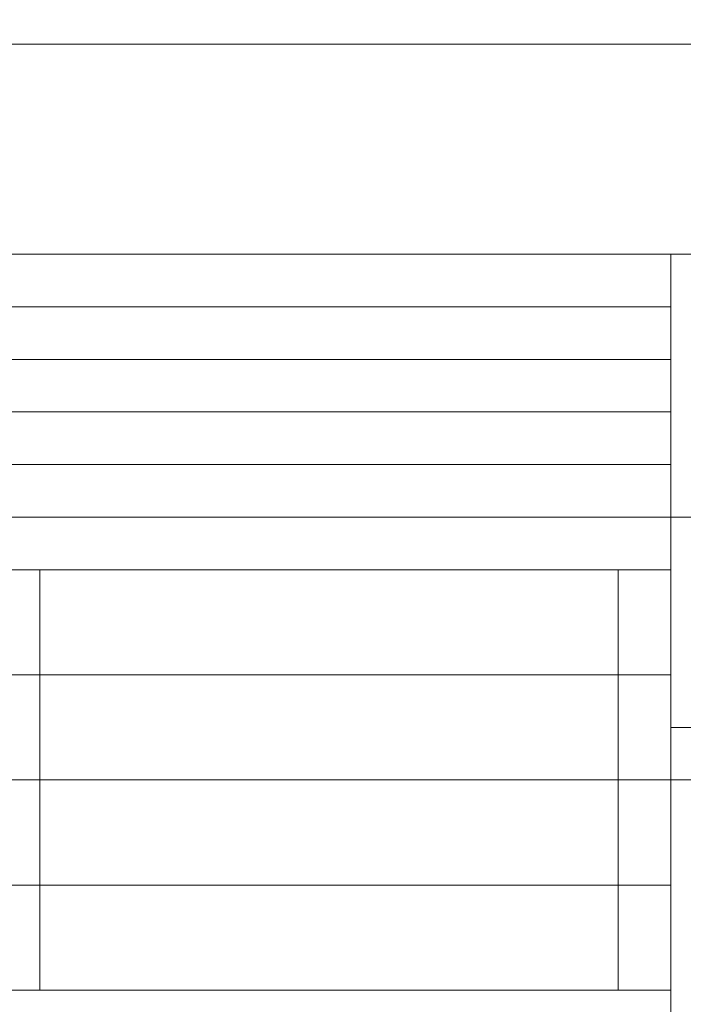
# Model space of a CAD drawing. Header units: inches. Extents: x -79624 to 52587, y -27526 to 10116.
# Tile 117 of 256: x 10073 to 10186, y -15232 to -15063. Entities that reach past the tile are written whole.
import ezdxf
from ezdxf import colors
from ezdxf.entities.mleader import LeaderData, LeaderLine
from ezdxf.math import Vec2, Vec3

# ---------------------------------------------------------------- set-up
doc = ezdxf.new("R2010")
doc.units = ezdxf.units.IN
doc.header["$MEASUREMENT"] = 0
doc.layers.add('- მექანიკური ნაწილი', color=7, linetype='Continuous', lineweight=18)
doc.layers.add('Dimensioning - General', color=7, linetype='Continuous')
doc.styles.add('CT', font='ARIALN.TTF', dxfattribs={"height": 200})
doc.styles.add('GENERATED_STYLE_1', font='txt')
doc.dimstyles.new('GENERATED_STYLE__1', dxfattribs={"dimtxt": 100, "dimasz": 76, "dimexe": 0.18, "dimexo": 0.0625, "dimgap": 0, "dimtad": 0, "dimdec": 0, "dimlfac": 0.1, "dimzin": 0, "dimdsep": 46, "dimtxsty": 'GENERATED_STYLE_1', "dimblk": 'ARROWHEAD_5', "dimblk1": 'ARROWHEAD_5', "dimblk2": 'ARROWHEAD_5', "dimcen": 0.09, "dimse1": 1, "dimse2": 1, "dimclrd": 7, "dimclre": 7, "dimclrt": 7, "dimadec": 0, "dimazin": 0, "dimtfac": 1, "dimtdec": 4, "dimtmove": 0, "dimatfit": 3, "dimfxl": 1, "dimtolj": 1, "dimtzin": 0, "dimarcsym": 0})
doc.dimstyles.new('GENERATED_STYLE__2', dxfattribs={"dimtxt": 100, "dimasz": 76, "dimexe": 0.18, "dimexo": 0.0625, "dimgap": 0, "dimtad": 0, "dimtih": 1, "dimtoh": 1, "dimdec": 0, "dimlfac": 0.1, "dimzin": 0, "dimdsep": 46, "dimtxsty": 'GENERATED_STYLE_1', "dimblk": 'ARROWHEAD_5', "dimblk1": 'ARROWHEAD_5', "dimblk2": 'ARROWHEAD_5', "dimcen": 0.09, "dimse1": 1, "dimse2": 1, "dimclrd": 7, "dimclre": 7, "dimclrt": 7, "dimadec": 0, "dimazin": 0, "dimtfac": 1, "dimtdec": 4, "dimtmove": 0, "dimatfit": 3, "dimfxl": 1, "dimtolj": 1, "dimtzin": 0, "dimarcsym": 0})

# ---------------------------------------------------------------- blocks, each defined once
blk = doc.blocks.new('ARROWHEAD_5')
at = {"linetype": 'Continuous', "lineweight": 0}
blk.add_hatch(color=0, dxfattribs=at).paths.add_polyline_path([(-1, 0.2679), (0, 0), (-1, -0.2679)])
at = {"color": 0, "linetype": 'Continuous', "lineweight": 0}
blk.add_line((0, 0), (-1, 0), dxfattribs=at)
blk = doc.blocks.new('*D249')
at = {"layer": 'Defpoints', "color": 0, "linetype": 'Continuous', "transparency": 16777216}
for p in [(358.56, 209.2), (25258.56, 209.2), (1258.56, -26125.72)]:
    blk.add_point(p, dxfattribs=at)
at = {"layer": 'Dimensioning - General', "color": 7, "linetype": 'Continuous', "lineweight": -2, "transparency": 16777216}
for p, q in [((358.56, 133.2), (358.56, -12795.72)), ((358.56, -26049.72), (358.56, -13148.1))]:
    blk.add_line(p, q, dxfattribs=at)
at = {"layer": 'Dimensioning - General', "color": 7, "linetype": 'Continuous', "lineweight": -2, "transparency": 16777216, "xscale": 76.00000000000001, "yscale": 76.00000000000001, "zscale": 76.00000000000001}
for p, rotation in [((358.56, 209.2), 90), ((358.56, -26125.72), 270)]:
    blk.add_blockref('ARROWHEAD_5', p, dxfattribs=dict(at, rotation=rotation))
at = {"layer": 'Dimensioning - General', "color": 7, "linetype": 'Continuous', "lineweight": 13, "transparency": 16777216, "insert": (358.56, -12971.91), "char_height": 100, "attachment_point": 5, "rotation": 90, "style": 'GENERATED_STYLE_1'}
blk.add_mtext('\\A1;2633', dxfattribs=at)
blk = doc.blocks.new('*D264')
at = {"layer": 'Defpoints', "color": 0, "linetype": 'Continuous', "transparency": 16777216}
for p in [(7428.97, -14429.12), (51186.63, -26125.72), (51186.63, -26425.72)]:
    blk.add_point(p, dxfattribs=at)
at = {"layer": 'Dimensioning - General', "color": 7, "linetype": 'Continuous', "lineweight": -2, "transparency": 16777216}
for p, q in [((7504.97, -26425.72), (29120.84, -26425.72)), ((51110.63, -26425.72), (29468.46, -26425.72))]:
    blk.add_line(p, q, dxfattribs=at)
at = {"layer": 'Dimensioning - General', "color": 7, "linetype": 'Continuous', "lineweight": -2, "transparency": 16777216, "xscale": 76.00000000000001, "yscale": 76.00000000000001, "zscale": 76.00000000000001, "rotation": 180}
blk.add_blockref('ARROWHEAD_5', (7428.97, -26425.72), dxfattribs=at)
at = {"layer": 'Dimensioning - General', "color": 7, "linetype": 'Continuous', "lineweight": -2, "transparency": 16777216, "xscale": 76.00000000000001, "yscale": 76.00000000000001, "zscale": 76.00000000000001}
blk.add_blockref('ARROWHEAD_5', (51186.63, -26425.72), dxfattribs=at)
at = {"layer": 'Dimensioning - General', "color": 7, "linetype": 'Continuous', "lineweight": 13, "transparency": 16777216, "insert": (29294.65, -26425.72), "char_height": 100, "attachment_point": 5, "style": 'GENERATED_STYLE_1'}
blk.add_mtext('\\A1;4376', dxfattribs=at)
blk = doc.blocks.new('*D276')
at = {"layer": 'Defpoints', "color": 0, "linetype": 'Continuous', "transparency": 16777216}
for p in [(7428.97, -14429.12), (51786.63, -14429.12), (4328.73, -18360.58)]:
    blk.add_point(p, dxfattribs=at)
at = {"layer": 'Dimensioning - General', "color": 7, "linetype": 'Continuous', "lineweight": -2, "transparency": 16777216}
for p, q in [((51786.63, -14505.12), (51786.63, -16274.38)), ((51786.63, -18284.58), (51786.63, -16531.53))]:
    blk.add_line(p, q, dxfattribs=at)
at = {"layer": 'Dimensioning - General', "color": 7, "linetype": 'Continuous', "lineweight": -2, "transparency": 16777216, "xscale": 76.00000000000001, "yscale": 76.00000000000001, "zscale": 76.00000000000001}
for p, rotation in [((51786.63, -14429.12), 90), ((51786.63, -18360.58), 270)]:
    blk.add_blockref('ARROWHEAD_5', p, dxfattribs=dict(at, rotation=rotation))
at = {"layer": 'Dimensioning - General', "color": 7, "linetype": 'Continuous', "lineweight": 13, "transparency": 16777216, "insert": (51786.63, -16402.95), "char_height": 100, "attachment_point": 5, "rotation": 90, "style": 'GENERATED_STYLE_1'}
blk.add_mtext('\\A1;393', dxfattribs=at)
blk = doc.blocks.new('_DotSmall')
at = {"color": 0, "linetype": 'ByBlock', "const_width": 0.5}
blk.add_lwpolyline([(-0.0625, 0, 1), (0.0625, 0, 1)], format="xyb", close=True, dxfattribs=at)

msp = doc.modelspace()

# ---------------------------------------------------------------- linework, layer by layer
at = {"layer": '- მექანიკური ნაწილი', "color": 7, "lineweight": 0}
for points in [[(9779.86434, -15031.67945), (10282.8579, -15031.67945), (10282.8579, -15004.73337), (10426.57034, -15004.73337), (10426.57034, -15031.67945), (10282.8579, -15031.67945), (10282.8579, -15004.73337), (10282.8579, -14968.80526), (10282.8579, -15004.73337), (10282.8579, -15031.67945), (10282.8579, -15004.73337), (10282.8579, -14968.80526), (10282.8579, -15004.73337), (10282.8579, -15031.67945), (10282.8579, -15067.60756), (9779.86434, -15067.60756)], [(9779.86434, -15031.67945), (10282.8579, -15031.67945), (10282.8579, -15067.60756), (9779.86434, -15067.60756)], [(9779.86434, -15103.53567), (9779.86434, -15067.60756), (10282.8579, -15067.60756)], [(9779.86434, -15103.53567), (10282.8579, -15103.53567), (10282.8579, -15067.60756), (10426.57034, -15067.60756)], [(9779.86434, -15067.60756), (10282.8579, -15067.60756), (10282.8579, -15103.53567), (9779.86434, -15103.53567)], [(9779.86434, -15148.44581), (9779.86434, -15103.53567), (10282.8579, -15103.53567)], [(9779.86434, -15103.53567), (10282.8579, -15103.53567), (10282.8579, -15148.44581), (9779.86434, -15148.44581)], [(10282.8579, -15148.44581), (9779.86434, -15148.44581)], [(9779.86434, -15193.35595), (9779.86434, -15148.44581), (10282.8579, -15148.44581)], [(9779.86434, -15193.35595), (10282.8579, -15193.35595), (10282.8579, -15148.44581), (9779.86434, -15148.44581)], [(10282.8579, -15193.35595), (9779.86434, -15193.35595)], [(10282.8579, -15355.03245), (10282.8579, -15319.10434), (10282.8579, -15274.1942), (10282.8579, -15238.26609), (10426.57034, -15238.26609), (10426.57034, -15274.1942), (10282.8579, -15274.1942), (10282.8579, -15238.26609), (10282.8579, -15193.35595), (10282.8579, -15247.24812), (10282.8579, -15292.15826), (10282.8579, -15337.0684), (10282.8579, -15292.15826), (10282.8579, -15247.24812), (10282.8579, -15193.35595), (10282.8579, -15238.26609), (10282.8579, -15193.35595), (9779.86434, -15193.35595)], [(9779.86434, -15193.35595), (10282.8579, -15193.35595), (10282.8579, -15238.26609), (9779.86434, -15238.26609)]]:
    msp.add_lwpolyline(points, dxfattribs=at)
at = {"layer": '- მექანიკური ნაწილი', "color": 155, "lineweight": 0, "true_color": 0x4a7095}
for points in [[(10184.05559, -15130.48176), (10184.05559, -15121.49973), (10184.05559, -15112.5177), (10184.05559, -15121.49973), (10184.05559, -15130.48176), (10184.05559, -15139.46378), (9896.6307, -15139.46378), (9896.6307, -15130.48176), (9869.68462, -15139.46378), (9869.68462, -15130.48176), (9896.6307, -15112.5177), (9896.6307, -15103.53567), (10184.05559, -15103.53567), (10184.05559, -15112.5177), (9896.6307, -15112.5177), (9896.6307, -15121.49973), (10184.05559, -15121.49973), (10184.05559, -15130.48176), (10184.05559, -15139.46378)], [(9896.6307, -15112.5177), (10184.05559, -15112.5177), (10184.05559, -15103.53567), (10184.05559, -15112.5177), (9896.6307, -15112.5177), (9896.6307, -15103.53567)], [(10184.05559, -15112.5177), (10184.05559, -15103.53567), (9896.6307, -15103.53567), (9896.6307, -15112.5177)], [(10184.05559, -15121.49973), (10184.05559, -15112.5177), (9896.6307, -15112.5177), (9896.6307, -15121.49973)], [(10184.05559, -15121.49973), (10184.05559, -15130.48176), (9896.6307, -15130.48176), (9896.6307, -15121.49973)], [(9896.6307, -15130.48176), (10184.05559, -15130.48176), (10184.05559, -15139.46378), (10184.05559, -15157.42784), (9896.6307, -15157.42784), (9896.6307, -15139.46378)], [(9896.6307, -15157.42784), (10184.05559, -15157.42784), (10184.05559, -15175.3919), (10184.05559, -15193.35595), (9896.6307, -15193.35595), (9896.6307, -15175.3919)], [(10175.07356, -15157.42784), (10076.27126, -15157.42784)], [(10175.07356, -15157.42784), (10076.27126, -15157.42784)], [(10175.07356, -15229.28406), (10076.27126, -15229.28406)], [(10175.07356, -15229.28406), (10076.27126, -15229.28406)]]:
    msp.add_lwpolyline(points, close=True, dxfattribs=at)
for points in [[(9896.6307, -15103.53567), (10184.05559, -15103.53567)], [(10184.05559, -15103.53567), (9896.6307, -15103.53567), (10184.05559, -15103.53567)], [(10184.05559, -15103.53567), (9896.6307, -15103.53567), (10184.05559, -15103.53567)], [(9896.6307, -15103.53567), (10184.05559, -15103.53567)], [(10184.05559, -15103.53567), (9896.6307, -15103.53567), (10184.05559, -15103.53567)], [(10184.05559, -15103.53567), (9896.6307, -15103.53567), (10184.05559, -15103.53567)], [(10184.05559, -15112.5177), (10184.05559, -15103.53567)], [(10184.05559, -15103.53567), (10184.05559, -15103.53567)], [(10184.05559, -15103.53567), (10184.05559, -15112.5177)], [(10184.05559, -15112.5177), (10184.05559, -15103.53567)], [(10184.05559, -15103.53567), (10184.05559, -15103.53567)], [(10184.05559, -15103.53567), (10184.05559, -15112.5177)], [(10184.05559, -15112.5177), (10184.05559, -15121.49973), (9896.6307, -15121.49973)], [(9896.6307, -15112.5177), (10184.05559, -15112.5177)], [(10184.05559, -15121.49973), (10184.05559, -15112.5177), (9896.6307, -15112.5177)], [(10184.05559, -15112.5177), (10184.05559, -15121.49973), (9896.6307, -15121.49973)], [(9896.6307, -15112.5177), (10184.05559, -15112.5177)], [(10184.05559, -15121.49973), (10184.05559, -15112.5177)], [(10184.05559, -15112.5177), (10184.05559, -15121.49973)], [(10184.05559, -15121.49973), (10184.05559, -15130.48176), (9896.6307, -15130.48176)], [(9896.6307, -15121.49973), (10184.05559, -15121.49973)], [(9896.6307, -15121.49973), (10184.05559, -15121.49973)], [(10184.05559, -15130.48176), (10184.05559, -15121.49973), (9896.6307, -15121.49973)], [(10184.05559, -15130.48176), (10184.05559, -15121.49973)], [(10184.05559, -15121.49973), (10184.05559, -15130.48176)], [(10184.05559, -15130.48176), (10184.05559, -15139.46378), (9896.6307, -15139.46378)], [(9896.6307, -15130.48176), (10184.05559, -15130.48176)], [(9896.6307, -15130.48176), (10184.05559, -15130.48176)], [(9896.6307, -15157.42784), (10184.05559, -15157.42784), (10184.05559, -15139.46378), (10184.05559, -15130.48176), (9896.6307, -15130.48176)], [(9896.6307, -15130.48176), (10184.05559, -15130.48176)], [(9896.6307, -15130.48176), (10184.05559, -15130.48176)], [(10184.05559, -15139.46378), (10184.05559, -15130.48176)], [(10184.05559, -15130.48176), (10184.05559, -15139.46378)], [(9896.6307, -15139.46378), (10184.05559, -15139.46378)], [(9896.6307, -15139.46378), (10184.05559, -15139.46378)], [(10184.05559, -15157.42784), (10184.05559, -15139.46378), (9896.6307, -15139.46378)], [(9896.6307, -15139.46378), (10184.05559, -15139.46378), (10184.05559, -15157.42784), (9896.6307, -15157.42784)], [(9896.6307, -15139.46378), (10184.05559, -15139.46378)], [(10184.05559, -15157.42784), (10184.05559, -15139.46378), (9896.6307, -15139.46378)], [(10184.05559, -15157.42784), (10184.05559, -15139.46378)], [(10184.05559, -15157.42784), (10184.05559, -15139.46378)], [(10184.05559, -15139.46378), (10184.05559, -15157.42784)], [(10184.05559, -15157.42784), (10184.05559, -15175.3919), (9896.6307, -15175.3919)], [(9896.6307, -15157.42784), (10184.05559, -15157.42784)], [(9896.6307, -15157.42784), (10184.05559, -15157.42784), (10184.05559, -15175.3919), (9896.6307, -15175.3919)], [(9896.6307, -15157.42784), (10184.05559, -15157.42784)], [(10184.05559, -15175.3919), (10184.05559, -15157.42784), (9896.6307, -15157.42784)], [(10076.27126, -15157.42784), (10076.27126, -15157.42784)], [(10076.27126, -15229.28406), (10076.27126, -15157.42784), (10076.27126, -15229.28406)], [(10076.27126, -15157.42784), (10076.27126, -15157.42784)], [(10076.27126, -15229.28406), (10076.27126, -15157.42784), (10076.27126, -15229.28406)], [(10175.07356, -15157.42784), (10175.07356, -15157.42784)], [(10175.07356, -15229.28406), (10175.07356, -15157.42784), (10175.07356, -15229.28406)], [(10175.07356, -15157.42784), (10175.07356, -15157.42784)], [(10175.07356, -15229.28406), (10175.07356, -15157.42784), (10175.07356, -15229.28406)], [(10184.05559, -15175.3919), (10184.05559, -15157.42784)], [(10184.05559, -15157.42784), (10184.05559, -15175.3919)], [(10184.05559, -15175.3919), (10184.05559, -15157.42784)], [(10184.05559, -15157.42784), (10184.05559, -15175.3919)], [(10184.05559, -15175.3919), (10184.05559, -15193.35595), (9896.6307, -15193.35595)], [(9896.6307, -15175.3919), (10184.05559, -15175.3919)], [(9896.6307, -15175.3919), (10184.05559, -15175.3919)], [(9896.6307, -15175.3919), (10184.05559, -15175.3919)], [(9896.6307, -15175.3919), (10184.05559, -15175.3919), (10184.05559, -15193.35595), (10184.05559, -15175.3919), (9896.6307, -15175.3919)], [(9896.6307, -15175.3919), (10184.05559, -15175.3919)], [(10184.05559, -15193.35595), (10184.05559, -15175.3919)], [(10184.05559, -15175.3919), (10184.05559, -15193.35595)], [(10184.05559, -15193.35595), (10184.05559, -15175.3919)], [(10184.05559, -15175.3919), (10184.05559, -15193.35595)], [(9869.68462, -15193.35595), (9869.68462, -15202.33798), (9869.68462, -15220.30204), (9896.6307, -15229.28406), (9896.6307, -15211.32001), (10184.05559, -15211.32001), (10184.05559, -15193.35595), (10184.05559, -15184.37392), (10219.9837, -15184.37392), (10219.9837, -15193.35595), (10184.05559, -15193.35595), (10184.05559, -15184.37392), (10219.9837, -15184.37392), (10219.9837, -15193.35595), (10184.05559, -15193.35595), (10219.9837, -15193.35595), (10219.9837, -15184.37392), (10184.05559, -15184.37392), (10184.05559, -15193.35595), (9896.6307, -15193.35595), (9896.6307, -15211.32001), (9869.68462, -15202.33798), (9869.68462, -15193.35595), (9896.6307, -15193.35595)], [(10184.05559, -15193.35595), (10184.05559, -15184.37392)], [(10184.05559, -15184.37392), (10219.9837, -15184.37392)], [(10184.05559, -15184.37392), (10184.05559, -15184.37392)], [(10219.9837, -15184.37392), (10184.05559, -15184.37392), (10219.9837, -15184.37392)], [(10184.05559, -15184.37392), (10184.05559, -15184.37392)], [(10219.9837, -15184.37392), (10184.05559, -15184.37392), (10219.9837, -15184.37392)], [(10184.05559, -15184.37392), (10184.05559, -15184.37392)], [(10219.9837, -15184.37392), (10184.05559, -15184.37392), (10219.9837, -15184.37392)], [(10184.05559, -15184.37392), (10184.05559, -15184.37392)], [(10219.9837, -15184.37392), (10184.05559, -15184.37392), (10219.9837, -15184.37392)], [(10184.05559, -15184.37392), (10184.05559, -15184.37392)], [(10219.9837, -15184.37392), (10184.05559, -15184.37392), (10219.9837, -15184.37392)], [(10184.05559, -15184.37392), (10184.05559, -15184.37392)], [(10219.9837, -15184.37392), (10184.05559, -15184.37392), (10219.9837, -15184.37392)], [(10184.05559, -15184.37392), (10184.05559, -15184.37392)], [(10219.9837, -15184.37392), (10184.05559, -15184.37392), (10219.9837, -15184.37392)], [(10184.05559, -15184.37392), (10184.05559, -15184.37392)], [(10219.9837, -15184.37392), (10184.05559, -15184.37392), (10219.9837, -15184.37392)], [(10184.05559, -15184.37392), (10184.05559, -15184.37392)], [(10219.9837, -15184.37392), (10184.05559, -15184.37392), (10219.9837, -15184.37392)], [(10184.05559, -15184.37392), (10184.05559, -15184.37392)], [(10219.9837, -15184.37392), (10184.05559, -15184.37392), (10219.9837, -15184.37392)], [(10219.9837, -15184.37392), (10219.9837, -15193.35595), (10184.05559, -15193.35595)], [(10184.05559, -15184.37392), (10184.05559, -15184.37392)], [(10219.9837, -15184.37392), (10184.05559, -15184.37392), (10219.9837, -15184.37392)], [(10184.05559, -15184.37392), (10184.05559, -15184.37392)], [(10219.9837, -15184.37392), (10184.05559, -15184.37392), (10219.9837, -15184.37392)], [(10184.05559, -15184.37392), (10184.05559, -15184.37392)], [(10219.9837, -15184.37392), (10184.05559, -15184.37392), (10219.9837, -15184.37392)], [(10184.05559, -15184.37392), (10184.05559, -15184.37392)], [(10219.9837, -15184.37392), (10184.05559, -15184.37392), (10219.9837, -15184.37392)], [(10184.05559, -15184.37392), (10184.05559, -15184.37392)], [(10219.9837, -15184.37392), (10184.05559, -15184.37392), (10219.9837, -15184.37392)], [(10184.05559, -15184.37392), (10184.05559, -15184.37392)], [(10219.9837, -15184.37392), (10184.05559, -15184.37392), (10219.9837, -15184.37392)], [(10184.05559, -15184.37392), (10184.05559, -15184.37392)], [(10219.9837, -15184.37392), (10184.05559, -15184.37392), (10219.9837, -15184.37392)], [(10184.05559, -15184.37392), (10184.05559, -15184.37392)], [(10219.9837, -15184.37392), (10184.05559, -15184.37392), (10219.9837, -15184.37392)], [(10184.05559, -15184.37392), (10184.05559, -15184.37392)], [(10219.9837, -15184.37392), (10184.05559, -15184.37392), (10219.9837, -15184.37392)], [(10184.05559, -15184.37392), (10184.05559, -15184.37392)], [(10219.9837, -15184.37392), (10184.05559, -15184.37392), (10219.9837, -15184.37392)], [(10184.05559, -15211.32001), (10184.05559, -15193.35595), (9896.6307, -15193.35595)], [(10184.05559, -15193.35595), (10184.05559, -15211.32001), (9896.6307, -15211.32001)], [(9896.6307, -15193.35595), (10184.05559, -15193.35595)], [(9896.6307, -15193.35595), (10184.05559, -15193.35595), (9896.6307, -15193.35595)], [(9896.6307, -15229.28406), (10184.05559, -15229.28406), (10184.05559, -15211.32001), (10184.05559, -15193.35595), (9896.6307, -15193.35595)], [(10184.05559, -15193.35595), (10184.05559, -15193.35595)], [(10219.9837, -15193.35595), (10184.05559, -15193.35595), (10219.9837, -15193.35595)], [(10184.05559, -15193.35595), (10184.05559, -15193.35595)], [(10219.9837, -15193.35595), (10184.05559, -15193.35595), (10219.9837, -15193.35595)], [(10184.05559, -15193.35595), (10184.05559, -15193.35595)], [(10219.9837, -15193.35595), (10184.05559, -15193.35595), (10219.9837, -15193.35595)], [(10184.05559, -15193.35595), (10184.05559, -15193.35595)], [(10219.9837, -15193.35595), (10184.05559, -15193.35595), (10219.9837, -15193.35595)], [(10184.05559, -15193.35595), (10184.05559, -15193.35595)], [(10219.9837, -15193.35595), (10184.05559, -15193.35595), (10219.9837, -15193.35595)], [(10184.05559, -15193.35595), (10184.05559, -15193.35595)], [(10219.9837, -15193.35595), (10184.05559, -15193.35595), (10219.9837, -15193.35595)], [(10184.05559, -15193.35595), (10184.05559, -15193.35595)], [(10219.9837, -15193.35595), (10184.05559, -15193.35595), (10219.9837, -15193.35595)], [(10184.05559, -15193.35595), (10184.05559, -15193.35595)], [(10219.9837, -15193.35595), (10184.05559, -15193.35595), (10219.9837, -15193.35595)], [(10184.05559, -15193.35595), (10184.05559, -15193.35595)], [(10219.9837, -15193.35595), (10184.05559, -15193.35595), (10219.9837, -15193.35595)], [(10184.05559, -15193.35595), (10184.05559, -15193.35595)], [(10219.9837, -15193.35595), (10184.05559, -15193.35595), (10219.9837, -15193.35595)], [(10184.05559, -15193.35595), (10184.05559, -15193.35595)], [(10219.9837, -15193.35595), (10184.05559, -15193.35595), (10219.9837, -15193.35595)], [(10184.05559, -15193.35595), (10184.05559, -15193.35595)], [(10219.9837, -15193.35595), (10184.05559, -15193.35595), (10219.9837, -15193.35595)], [(10184.05559, -15193.35595), (10184.05559, -15193.35595)], [(10219.9837, -15193.35595), (10184.05559, -15193.35595), (10219.9837, -15193.35595)], [(10184.05559, -15193.35595), (10184.05559, -15193.35595)], [(10219.9837, -15193.35595), (10184.05559, -15193.35595), (10219.9837, -15193.35595)], [(10184.05559, -15193.35595), (10184.05559, -15193.35595)], [(10219.9837, -15193.35595), (10184.05559, -15193.35595), (10219.9837, -15193.35595)], [(10184.05559, -15193.35595), (10184.05559, -15193.35595)], [(10219.9837, -15193.35595), (10184.05559, -15193.35595), (10219.9837, -15193.35595)], [(10184.05559, -15193.35595), (10184.05559, -15193.35595)], [(10219.9837, -15193.35595), (10184.05559, -15193.35595), (10219.9837, -15193.35595)], [(10184.05559, -15193.35595), (10184.05559, -15193.35595)], [(10219.9837, -15193.35595), (10184.05559, -15193.35595), (10219.9837, -15193.35595)], [(10184.05559, -15193.35595), (10184.05559, -15193.35595)], [(10219.9837, -15193.35595), (10184.05559, -15193.35595), (10219.9837, -15193.35595)], [(10184.05559, -15193.35595), (10184.05559, -15193.35595)], [(10219.9837, -15193.35595), (10184.05559, -15193.35595), (10219.9837, -15193.35595)], [(10184.05559, -15193.35595), (10184.05559, -15211.32001)], [(10184.05559, -15211.32001), (10184.05559, -15193.35595)], [(10184.05559, -15193.35595), (10184.05559, -15193.35595)], [(10219.9837, -15193.35595), (10184.05559, -15193.35595), (10219.9837, -15193.35595)], [(10184.05559, -15193.35595), (10184.05559, -15193.35595)], [(10219.9837, -15193.35595), (10184.05559, -15193.35595), (10219.9837, -15193.35595)], [(10184.05559, -15193.35595), (10184.05559, -15193.35595)], [(10219.9837, -15193.35595), (10184.05559, -15193.35595), (10219.9837, -15193.35595)], [(10184.05559, -15193.35595), (10184.05559, -15193.35595)], [(10219.9837, -15193.35595), (10184.05559, -15193.35595), (10219.9837, -15193.35595)], [(10184.05559, -15193.35595), (10184.05559, -15193.35595)], [(10219.9837, -15193.35595), (10184.05559, -15193.35595), (10219.9837, -15193.35595)], [(10184.05559, -15193.35595), (10184.05559, -15193.35595)], [(10219.9837, -15193.35595), (10184.05559, -15193.35595), (10219.9837, -15193.35595)], [(10184.05559, -15193.35595), (10184.05559, -15193.35595)], [(10219.9837, -15193.35595), (10184.05559, -15193.35595), (10219.9837, -15193.35595)], [(10184.05559, -15193.35595), (10184.05559, -15193.35595)], [(10219.9837, -15193.35595), (10184.05559, -15193.35595), (10219.9837, -15193.35595)], [(10184.05559, -15193.35595), (10184.05559, -15193.35595)], [(10219.9837, -15193.35595), (10184.05559, -15193.35595), (10219.9837, -15193.35595)], [(10184.05559, -15193.35595), (10184.05559, -15193.35595)], [(10219.9837, -15193.35595), (10184.05559, -15193.35595), (10219.9837, -15193.35595)], [(10184.05559, -15193.35595), (10184.05559, -15193.35595)], [(10219.9837, -15193.35595), (10184.05559, -15193.35595), (10219.9837, -15193.35595)], [(10184.05559, -15193.35595), (10184.05559, -15193.35595)], [(10219.9837, -15193.35595), (10184.05559, -15193.35595), (10219.9837, -15193.35595)], [(10184.05559, -15193.35595), (10184.05559, -15193.35595)], [(10219.9837, -15193.35595), (10184.05559, -15193.35595), (10219.9837, -15193.35595)], [(10184.05559, -15193.35595), (10184.05559, -15193.35595)], [(10219.9837, -15193.35595), (10184.05559, -15193.35595), (10219.9837, -15193.35595)], [(10184.05559, -15193.35595), (10184.05559, -15193.35595)], [(10219.9837, -15193.35595), (10184.05559, -15193.35595), (10219.9837, -15193.35595)], [(10184.05559, -15193.35595), (10184.05559, -15193.35595)], [(10219.9837, -15193.35595), (10184.05559, -15193.35595), (10219.9837, -15193.35595)], [(10184.05559, -15193.35595), (10184.05559, -15193.35595)], [(10219.9837, -15193.35595), (10184.05559, -15193.35595), (10219.9837, -15193.35595)], [(10184.05559, -15193.35595), (10184.05559, -15193.35595)], [(10219.9837, -15193.35595), (10184.05559, -15193.35595), (10219.9837, -15193.35595)], [(10184.05559, -15193.35595), (10184.05559, -15193.35595)], [(10219.9837, -15193.35595), (10184.05559, -15193.35595), (10219.9837, -15193.35595)], [(10184.05559, -15193.35595), (10184.05559, -15193.35595)], [(10219.9837, -15193.35595), (10184.05559, -15193.35595), (10219.9837, -15193.35595)], [(10184.05559, -15193.35595), (10184.05559, -15211.32001)], [(10184.05559, -15211.32001), (10184.05559, -15193.35595)], [(9896.6307, -15211.32001), (10184.05559, -15211.32001)], [(9896.6307, -15211.32001), (10184.05559, -15211.32001)], [(9896.6307, -15211.32001), (10184.05559, -15211.32001)], [(9896.6307, -15211.32001), (10184.05559, -15211.32001), (10184.05559, -15229.28406), (10184.05559, -15238.26609), (9896.6307, -15238.26609)], [(9896.6307, -15211.32001), (10184.05559, -15211.32001)], [(9896.6307, -15229.28406), (10184.05559, -15229.28406), (10184.05559, -15238.26609), (10184.05559, -15229.28406), (10184.05559, -15211.32001), (10184.05559, -15229.28406), (9896.6307, -15229.28406)], [(9896.6307, -15211.32001), (10184.05559, -15211.32001), (10184.05559, -15229.28406), (10184.05559, -15211.32001), (10184.05559, -15229.28406), (10184.05559, -15238.26609), (9896.6307, -15238.26609)], [(10184.05559, -15211.32001), (10184.05559, -15229.28406)], [(9896.6307, -15229.28406), (10184.05559, -15229.28406)], [(10184.05559, -15229.28406), (10184.05559, -15238.26609), (9896.6307, -15238.26609)], [(9896.6307, -15229.28406), (10184.05559, -15229.28406)], [(9896.6307, -15229.28406), (10184.05559, -15229.28406)], [(9896.6307, -15229.28406), (10184.05559, -15229.28406), (10184.05559, -15238.26609), (10184.05559, -15229.28406), (10184.05559, -15238.26609), (10184.05559, -15256.23015), (9896.6307, -15256.23015)], [(9896.6307, -15229.28406), (10184.05559, -15229.28406)], [(10076.27126, -15229.28406), (10076.27126, -15229.28406)], [(10076.27126, -15229.28406), (10076.27126, -15229.28406)], [(10175.07356, -15229.28406), (10175.07356, -15229.28406)], [(10175.07356, -15229.28406), (10175.07356, -15229.28406)]]:
    msp.add_lwpolyline(points, dxfattribs=at)

# ---------------------------------------------------------------- dimensions: what is measured, and where the dimension line sits
at = {"layer": 'Dimensioning - General', "color": 7, "linetype": 'Continuous', "lineweight": 13}
for base, p1, p2, picture, middle in [((358.55594, 209.20337), (1258.55593, -26125.72241), (25258.55593, 209.20337), '*D249', (358.55594, -12971.91402)), ((51786.62821, -14429.12325), (4328.72843, -18360.58402), (7428.96845, -14429.12325), '*D276', (51786.62821, -16402.95414))]:
    dim = msp.add_linear_dim(base=base, p1=p1, p2=p2, angle=90, dimstyle='GENERATED_STYLE__1', dxfattribs=at)
    dim.commit()
    dim.dimension.update_dxf_attribs({"geometry": picture, "text_midpoint": middle, "dimtype": 160, "text_rotation": 90})
dim = msp.add_linear_dim(base=(51186.62821, -26425.72242), p1=(7428.96845, -14429.12325), p2=(51186.62821, -26125.72241), dimstyle='GENERATED_STYLE__2', dxfattribs=at)
dim.commit()
dim.dimension.update_dxf_attribs({"geometry": '*D264', "text_midpoint": (29294.65282, -26425.72242), "dimtype": 160})

# ---------------------------------------------------------------- leaders
at = {"layer": '- მექანიკური ნაწილი', "color": 7}
ml = msp.add_multileader_mtext('Standard', dxfattribs=at)
ml.set_content('{\\fSylfaen|b1|i0|c0|p18;FDB-ROOF  \\fSylfaen|b0|i0|c0|p18;\\C1;QF-2            \\C7;N2XH FE180 E90-4X2.5}', color=7, style='CT')
ml.set_leader_properties()
ml.set_arrow_properties(name='DOTSMALL')
ml.build(insert=Vec2(0, 0))
ml.multileader.update_dxf_attribs({"has_dogleg": 0, "text_left_attachment_type": 6, "text_right_attachment_type": 6, "dogleg_length": 9, "arrow_head_size": 215.76216})
ctx = ml.context
ctx.base_point, ctx.char_height, ctx.arrow_head_size, ctx.landing_gap_size, ctx.plane_origin = Vec3(8390.91148, -14136.45006), 214.21600799, 215.76216, 71.92072, Vec3(-12326.21267, -34545.50914)
ctx.left_attachment, ctx.right_attachment, ctx.text_align_type = 6, 6, 1
notes = []
notes.append((ctx, [(0, (1, 1, 0), (11662.84716, -14136.45006), (-1, 0), 9, [(2, [(10462.49845, -15148.44581)], 0, [])])]))
ctx.mtext.insert, ctx.mtext.width, ctx.mtext.defined_height, ctx.mtext.alignment, ctx.mtext.flow_direction = Vec3(10022.37932, -13879.39085), 3165.613385, 305.10903, 2, 5
for ctx, leaders in notes:
    for number, flags, end, landing, length, lines in leaders:
        leader = LeaderData()
        leader.index, (leader.has_last_leader_line, leader.has_dogleg_vector, leader.attachment_direction) = number, flags
        leader.last_leader_point, leader.dogleg_vector, leader.dogleg_length = Vec3(end), Vec3(landing), length
        for number, points, colour, breaks in lines:
            line = LeaderLine()
            line.index, line.vertices, line.color, line.breaks = number, Vec3.list(points), colors.encode_raw_color(colour), breaks
            leader.lines.append(line)
        ctx.leaders.append(leader)

doc.saveas('drawing.dxf')
